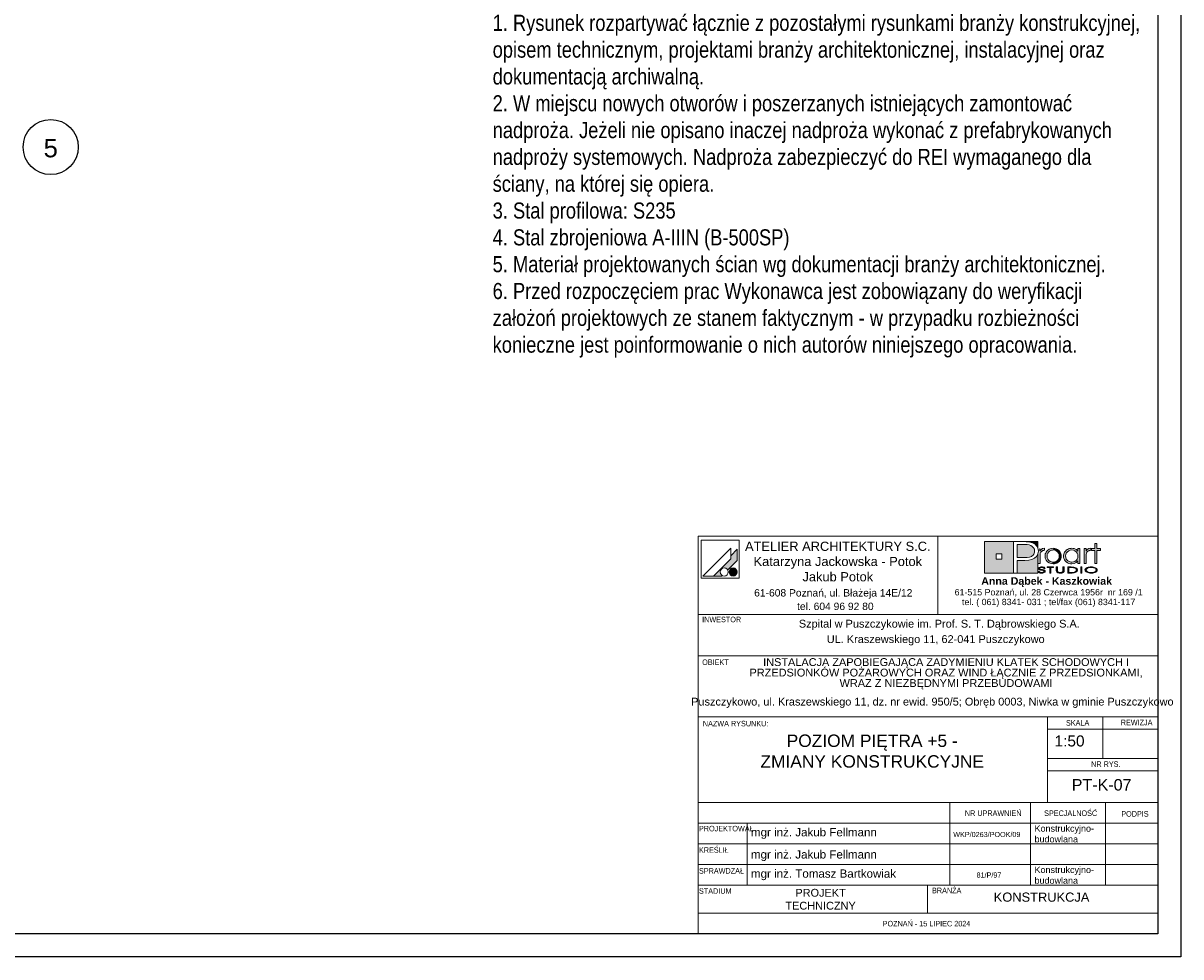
# Model space of a CAD drawing. Header units: metres. Extents: x -1886 to 3614, y -1128 to 1888.
# Tile 9 of 13: x 2355 to 3614, y -1128 to -112. Entities that reach past the tile are written whole.
import ezdxf
from ezdxf.enums import TextEntityAlignment as Align

# ---------------------------------------------------------------- set-up
doc = ezdxf.new("R2010")
doc.units = ezdxf.units.M
doc.header["$LTSCALE"] = 50
doc.header["$MEASUREMENT"] = 0
doc.linetypes.add('DO', pattern=[1, 0.5, -0.24, 0.02, -0.24])
for name, color, linetype in [('A_Arkusz', 7, 'Continuous'), ('BS_ram', 2, 'Continuous'), ('BZ_osd', 1, 'DO'), ('BZ_txs', 2, 'Continuous')]:
    doc.layers.add(name, color=color, linetype=linetype)
doc.styles.add('BIKTS', font='bikromsw.shx', dxfattribs={"width": 0.85})
doc.styles.add('GENERATED_STYLE_1', font='arial.ttf')
doc.styles.add('GENERATED_STYLE_2', font='txt')
doc.styles.add('GENERATED_STYLE_3', font='txt')

msp = doc.modelspace()

# ---------------------------------------------------------------- hatches: boundary and pattern name
at = {"layer": 'A_Arkusz', "linetype": 'Continuous', "lineweight": 5, "ltscale": 1000}
h = msp.add_hatch(color=7, dxfattribs=at)
h.paths.add_polyline_path([(3399.849, -675.876), (3431.593, -675.876), (3431.593, -710.264), (3399.849, -710.264)])
h.paths.add_polyline_path([(3412.84, -689.105), (3418.77, -689.105), (3418.77, -695.096), (3412.84, -695.096)], flags=0)
for points in [[(3443.849, -678.986), (3441.598, -678.971), (3435.683, -678.971), (3435.683, -693.28), (3443.332, -693.28), (3446.45, -693.129), (3448.99, -692.675), (3450.951, -691.922), (3451.975, -691.256), (3452.841, -690.446), (3453.552, -689.488), (3454.086, -688.43), (3454.405, -687.319), (3454.511, -686.152), (3454.229, -684.223), (3453.382, -682.534), (3451.936, -681.065), (3450.425, -680.138), (3448.622, -679.476), (3446.565, -679.1), (3445.504, -679.029)], [(3458.153, -675.876), (3458.146, -683.418), (3457.975, -682.82), (3457.193, -681.293), (3456.19, -679.96), (3454.977, -678.817), (3453.552, -677.862), (3452.186, -677.211), (3450.72, -676.701), (3449.156, -676.331), (3447.395, -676.079), (3443.386, -675.885), (3443.1, -675.878)], [(3435.683, -710.264), (3458.153, -710.264), (3458.153, -689.038), (3456.659, -691.876), (3454.236, -693.986), (3451.451, -695.312), (3448.118, -696.09), (3444.228, -696.36), (3435.683, -696.376)]]:
    msp.add_hatch(color=7, dxfattribs=at).paths.add_polyline_path(points)
at = {"layer": 'A_Arkusz', "linetype": 'Continuous', "lineweight": 15, "ltscale": 1000}
for points in [[(3522.267, -699.659), (3520.085, -699.659), (3520.085, -685.374), (3516.526, -685.374), (3516.526, -683.519), (3520.085, -683.519), (3520.085, -677.846), (3522.267, -677.846), (3522.267, -683.519), (3526.313, -683.519), (3526.313, -685.374), (3522.267, -685.374)], [(3131.037, -684.219), (3124.001, -691.255), (3124.001, -694.494), (3105.172, -713.323), (3114.221, -713.323), (3114.793, -712.751), (3114.131, -712.291), (3113.588, -711.748), (3113.147, -711.118), (3112.822, -710.421), (3112.623, -709.679), (3112.556, -708.913), (3112.623, -708.147), (3112.822, -707.405), (3113.147, -706.708), (3113.588, -706.078), (3114.131, -705.534), (3114.761, -705.094), (3115.458, -704.769), (3116.2, -704.57), (3116.966, -704.503), (3117.732, -704.57), (3118.474, -704.769), (3119.171, -705.094), (3119.801, -705.534), (3120.344, -706.078), (3120.804, -706.74), (3131.037, -696.507), (3131.037, -694.986)], [(3131.037, -696.507), (3131.037, -684.219), (3124.001, -691.255), (3124.001, -694.494), (3105.172, -713.323), (3114.221, -713.323), (3114.793, -712.751, -1.31477704), (3120.804, -706.74)], [(3460.33, -683.418), (3458.146, -683.418), (3458.146, -699.659), (3460.444, -699.659), (3460.465, -689.848, -0.14531134), (3461.093, -687.591, -0.14032895), (3463.533, -685.646), (3465.28, -685.308), (3465.28, -683.137), (3463.095, -683.499), (3461.445, -684.399), (3460.33, -685.837)], [(3465.83, -691.477), (3465.91, -690.395), (3466.153, -689.319), (3466.558, -688.248), (3467.106, -687.235), (3467.776, -686.324), (3468.569, -685.515), (3470.41, -684.206), (3472.447, -683.408), (3474.677, -683.121), (3474.782, -683.131), (3474.668, -684.978), (3473.863, -685.032), (3473.021, -685.202), (3472.184, -685.488), (3471.386, -685.871), (3470.656, -686.345), (3469.996, -686.906), (3468.893, -688.277), (3468.233, -689.828), (3468.013, -691.559), (3468.237, -693.359), (3468.909, -694.95), (3470.03, -696.332), (3471.422, -697.372), (3472.983, -697.996), (3473.865, -698.102), (3473.751, -699.949), (3472.431, -699.796), (3470.389, -699.012), (3468.569, -697.707), (3467.047, -695.901), (3466.134, -693.824)], [(3474.67, -684.958), (3476.441, -685.213), (3478.031, -685.884), (3479.478, -686.988), (3480.523, -688.292), (3481.149, -689.793), (3481.357, -691.494), (3481.208, -692.758), (3483.26, -693.544), (3483.371, -693.203), (3483.541, -691.576), (3483.447, -690.388), (3483.168, -689.215), (3482.672, -688.004), (3481.875, -686.705), (3480.822, -685.539), (3479.547, -684.561), (3478.005, -683.761), (3476.44, -683.298), (3474.782, -683.131)], [(3513.736, -685.646), (3513.297, -685.839), (3512.85, -686.099), (3512.395, -686.426), (3511.809, -686.948), (3511.355, -687.49), (3511.032, -688.052), (3510.817, -688.677), (3510.69, -689.419), (3510.647, -690.277), (3510.647, -699.659), (3508.35, -699.659), (3508.35, -683.519), (3510.533, -683.519), (3510.533, -685.837), (3511.648, -684.399), (3513.298, -683.499), (3515.483, -683.137), (3515.483, -685.308), (3514.804, -685.388), (3514.221, -685.5)], [(3124.834, -704.901), (3128.135, -713.057, -0.39153016), (3122.645, -710.77, -0.41896751)], [(3124.834, -704.901), (3128.135, -713.057, 0.45566332), (3130.495, -706.812, 0.39040178)], [(3464.475, -705.095), (3465.798, -705.095), (3465.686, -704.614), (3465.351, -704.187), (3464.791, -703.815), (3464.064, -703.528), (3463.231, -703.356), (3462.292, -703.298), (3461.313, -703.358), (3460.45, -703.54), (3459.702, -703.842), (3459.168, -704.202), (3458.846, -704.615), (3458.739, -705.08), (3458.838, -705.534), (3459.134, -705.929), (3459.626, -706.266), (3460.01, -706.437), (3460.359, -706.551), (3460.665, -706.626), (3461.269, -706.74), (3461.817, -706.823), (3462.417, -706.915), (3462.985, -707.017), (3463.372, -707.105), (3463.753, -707.222), (3463.811, -706.46), (3463.239, -706.36), (3462.434, -706.238), (3461.487, -706.073), (3461.033, -705.972), (3460.605, -705.828), (3460.272, -705.624), (3460.072, -705.368), (3460.005, -705.061), (3460.103, -704.718), (3460.314, -704.458), (3460.7, -704.205), (3461.137, -704.033), (3461.633, -703.929), (3462.075, -703.902), (3462.519, -703.915), (3462.982, -703.974), (3463.374, -704.069), (3463.767, -704.228), (3464.128, -704.473), (3464.364, -704.762)], [(3472.296, -710.05), (3471.029, -710.05), (3471.029, -704.016), (3468.122, -704.016), (3468.122, -703.419), (3475.185, -703.419), (3475.185, -704.016), (3472.296, -704.016)], [(3477.335, -699.652), (3476.025, -699.956), (3474.694, -700.058), (3473.751, -699.949), (3473.865, -698.102), (3474.711, -698.203), (3476.458, -697.989), (3478.031, -697.345), (3479.426, -696.272), (3480.5, -694.894), (3481.143, -693.301), (3481.208, -692.758), (3483.26, -693.544), (3482.861, -694.768), (3482.011, -696.272), (3481.069, -697.421), (3479.94, -698.379), (3478.624, -699.147)], [(3485.269, -709.568), (3484.801, -709.769), (3484.265, -709.932), (3483.641, -710.065), (3482.988, -710.144), (3482.304, -710.171), (3481.367, -710.122), (3480.507, -709.977), (3479.724, -709.733), (3478.768, -709.196), (3478.194, -708.468), (3478.002, -707.553), (3478.002, -703.419), (3479.269, -703.419), (3479.269, -707.553), (3479.34, -708.072), (3479.552, -708.517), (3479.868, -708.846, 0.15426912), (3482.304, -709.53, 0.14972413), (3484.702, -708.888), (3485.056, -708.517)], [(3485.056, -708.517), (3485.269, -708.072), (3485.34, -707.553), (3485.34, -703.419), (3486.606, -703.419), (3486.606, -707.553), (3486.502, -708.253), (3486.19, -708.846), (3485.671, -709.33), (3485.269, -709.568)], [(3491.821, -709.453), (3493.202, -709.453), (3493.202, -710.05), (3490.554, -710.05), (3490.554, -703.419), (3493.202, -703.419), (3493.202, -704.016), (3491.821, -704.016)], [(3494.171, -703.419), (3495.762, -703.481), (3496.785, -703.616), (3496.78, -704.265), (3495.982, -704.135), (3494.902, -704.046), (3493.653, -704.016), (3493.202, -704.016), (3493.202, -703.419)], [(3498.356, -703.973), (3499.16, -704.293), (3499.848, -704.676), (3500.418, -705.123), (3500.871, -705.643), (3501.142, -706.182), (3501.233, -706.742), (3501.092, -707.445), (3500.67, -708.104), (3499.967, -708.718), (3499.271, -709.138), (3498.486, -709.475), (3497.611, -709.73), (3496.737, -709.887), (3496.742, -709.222), (3497.43, -709.065), (3498.382, -708.697), (3499.132, -708.224), (3499.596, -707.763), (3499.874, -707.263), (3499.967, -706.722), (3499.862, -706.155), (3499.546, -705.638), (3499.088, -705.231), (3498.416, -704.812), (3497.681, -704.501), (3496.78, -704.265), (3496.785, -703.616), (3497.158, -703.665)], [(3505.888, -710.05), (3504.621, -710.05), (3504.621, -703.419), (3505.888, -703.419)], [(3459.674, -708.195), (3458.322, -708.195), (3458.426, -708.63), (3458.664, -709.017), (3459.035, -709.355), (3459.427, -709.592), (3459.835, -709.769), (3460.154, -709.874), (3460.419, -709.955), (3461.052, -710.082), (3461.712, -710.151), (3462.112, -710.131), (3462.531, -710.152), (3463.298, -710.102), (3464.233, -709.897), (3465.05, -709.554), (3465.636, -709.153), (3465.987, -708.71), (3466.104, -708.223), (3466.067, -707.948), (3465.94, -707.658), (3465.773, -707.422), (3465.47, -707.144), (3465.213, -706.964), (3464.783, -706.749), (3464.503, -706.642), (3464.023, -706.502), (3463.811, -706.46), (3463.753, -707.222), (3463.969, -707.296), (3464.451, -707.57), (3464.741, -707.89), (3464.838, -708.253), (3464.762, -708.581), (3464.56, -708.845), (3464.152, -709.146), (3463.857, -709.283), (3463.589, -709.378), (3463.117, -709.49), (3462.726, -709.548), (3462.394, -709.57), (3462.014, -709.564), (3461.565, -709.519), (3461.155, -709.438), (3460.813, -709.337), (3460.468, -709.188), (3460.274, -709.079), (3459.99, -708.836), (3459.789, -708.541)], [(3496.737, -709.887), (3496.623, -709.908), (3495.505, -710.015), (3494.256, -710.05), (3493.202, -710.05), (3493.202, -709.453), (3493.653, -709.453), (3494.429, -709.441), (3495.273, -709.407), (3495.686, -709.384), (3496.324, -709.308), (3496.742, -709.222)]]:
    msp.add_hatch(color=7, dxfattribs=at).paths.add_polyline_path(points)
h = msp.add_hatch(color=7, dxfattribs=at)
h.paths.add_polyline_path([(3501.669, -696.828), (3499.823, -698.623), (3497.595, -699.699), (3494.988, -700.058), (3493.348, -699.921), (3491.764, -699.51), (3490.238, -698.825), (3488.923, -697.941), (3487.82, -696.839), (3486.933, -695.519), (3486.345, -694.23), (3485.991, -692.916), (3485.873, -691.576), (3485.943, -690.524), (3486.155, -689.485), (3486.509, -688.455), (3486.992, -687.477), (3487.585, -686.583), (3488.29, -685.772), (3489.207, -684.975), (3490.237, -684.31), (3491.378, -683.775), (3492.549, -683.411), (3493.758, -683.193), (3495.005, -683.121), (3496.35, -683.213), (3497.612, -683.49), (3498.793, -683.95), (3499.868, -684.59), (3500.827, -685.399), (3501.669, -686.377), (3501.669, -684.987), (3501.669, -683.519), (3503.852, -683.519), (3503.852, -689.884), (3503.852, -699.659), (3501.669, -699.659), (3501.669, -698.412)])
h.paths.add_polyline_path([(3492.075, -685.639, 0.47107729), (3489.127, -695.057, 0.49472377), (3500.008, -695.876, 0.38725775), (3499.818, -687.057, 0.31404201)], flags=0)
h = msp.add_hatch(color=7, dxfattribs=at)
h.paths.add_polyline_path([(3515.96, -703.298, 0.13099109), (3510.805, -704.546, 0.25065791), (3509.271, -706.699, 0.25061745), (3510.502, -708.719, 0.14135121), (3515.979, -710.171, 0.11772257), (3520.91, -709.039, 0.24590493), (3522.65, -706.732, 0.23736576), (3521.428, -704.752, 0.14388747)])
h.paths.add_polyline_path([(3515.96, -703.895, 0.12859728), (3512.091, -704.756), (3511.63, -705.038), (3511.274, -705.325), (3510.935, -705.687), (3510.714, -706.03), (3510.595, -706.337), (3510.538, -706.712), (3510.686, -707.401), (3511.13, -708.028), (3511.943, -708.631, 0.12697419), (3515.979, -709.574, 0.1132136), (3519.789, -708.739), (3520.49, -708.281), (3520.903, -707.903), (3521.17, -707.527), (3521.33, -707.141), (3521.383, -706.742), (3521.298, -706.234), (3521.042, -705.748), (3520.616, -705.285), (3519.952, -704.825, 0.11716039)], flags=0)

# ---------------------------------------------------------------- linework, layer by layer
at = {"layer": 'A_Arkusz', "color": 7, "linetype": 'Continuous', "lineweight": 15, "ltscale": 1000}
for p, q in [((3088.524, -669.911), (3088.524, -755.287)), ((3088.524, -669.923), (3588.524, -669.923)), ((3091.752, -674.18), (3091.752, -715.49)), ((3133.061, -674.18), (3091.752, -674.18)), ((3133.061, -674.18), (3133.061, -715.49)), ((3349.112, -669.911), (3349.112, -755.287)), ((3399.849, -675.876), (3458.153, -675.876)), ((3399.849, -710.264), (3399.849, -675.876)), ((3431.593, -710.264), (3431.593, -675.876)), ((3431.593, -675.876), (3442.975, -675.876)), ((3435.683, -678.971), (3435.683, -693.28)), ((3441.598, -678.971), (3435.683, -678.971)), ((3443.849, -678.986), (3441.598, -678.971)), ((3442.975, -675.876), (3445.335, -675.927)), ((3445.504, -679.029), (3443.849, -678.986)), ((3445.335, -675.927), (3447.395, -676.079)), ((3446.565, -679.1), (3445.504, -679.029)), ((3448.622, -679.476), (3446.565, -679.1)), ((3447.395, -676.079), (3449.156, -676.331)), ((3450.425, -680.138), (3448.622, -679.476)), ((3449.156, -676.331), (3450.72, -676.701)), ((3450.72, -676.701), (3452.186, -677.211)), ((3452.186, -677.211), (3453.552, -677.862)), ((3453.552, -677.862), (3454.977, -678.817)), ((3454.977, -678.817), (3456.19, -679.96)), ((3458.153, -675.876), (3458.146, -683.519)), ((3520.085, -683.519), (3520.085, -677.846)), ((3520.085, -677.846), (3522.267, -677.846)), ((3522.267, -677.846), (3522.267, -683.519)), ((3124.001, -683.018), (3093.696, -713.323)), ((3124.001, -683.018), (3124.001, -694.494)), ((3131.037, -684.219), (3124.001, -691.255)), ((3131.037, -684.219), (3131.037, -694.986)), ((3412.84, -689.105), (3418.77, -689.105)), ((3412.84, -689.105), (3418.77, -689.105)), ((3412.84, -695.096), (3412.84, -689.105)), ((3418.77, -689.105), (3418.77, -695.096)), ((3418.77, -689.105), (3418.77, -695.096)), ((3448.99, -692.675), (3450.951, -691.922)), ((3451.971, -681.087), (3450.425, -680.138)), ((3450.951, -691.922), (3451.975, -691.256)), ((3453.382, -682.534), (3451.971, -681.087)), ((3451.975, -691.256), (3452.841, -690.446)), ((3452.841, -690.446), (3453.552, -689.488)), ((3454.229, -684.223), (3453.382, -682.534)), ((3453.552, -689.488), (3454.086, -688.43)), ((3454.086, -688.43), (3454.405, -687.319)), ((3454.511, -686.152), (3454.229, -684.223)), ((3456.659, -691.876), (3454.236, -693.986)), ((3454.405, -687.319), (3454.511, -686.152)), ((3456.19, -679.96), (3457.193, -681.293)), ((3458.115, -689.281), (3456.659, -691.876)), ((3457.193, -681.293), (3457.975, -682.82)), ((3457.975, -682.82), (3458.444, -684.458)), ((3458.601, -686.203), (3458.115, -689.281)), ((3458.153, -689.213), (3458.153, -710.264)), ((3458.444, -684.458), (3458.601, -686.203)), ((3460.33, -683.519), (3460.33, -685.837)), ((3460.33, -685.837), (3461.445, -684.399)), ((3460.487, -689.419), (3460.444, -690.277)), ((3460.444, -690.277), (3460.444, -699.659)), ((3460.614, -688.677), (3460.487, -689.419)), ((3460.828, -688.052), (3460.614, -688.677)), ((3461.151, -687.49), (3460.828, -688.052)), ((3461.605, -686.948), (3461.151, -687.49)), ((3461.445, -684.399), (3463.095, -683.499)), ((3462.192, -686.426), (3461.605, -686.948)), ((3462.646, -686.099), (3462.192, -686.426)), ((3463.093, -685.839), (3462.646, -686.099)), ((3463.533, -685.646), (3463.093, -685.839)), ((3463.095, -683.499), (3465.28, -683.137)), ((3464.017, -685.5), (3463.533, -685.646)), ((3464.6, -685.388), (3464.017, -685.5)), ((3465.28, -685.308), (3464.6, -685.388)), ((3465.28, -683.137), (3465.28, -685.308)), ((3465.83, -691.477), (3465.91, -690.395)), ((3466.134, -693.824), (3465.83, -691.477)), ((3465.91, -690.395), (3466.153, -689.319)), ((3466.153, -689.319), (3466.558, -688.248)), ((3466.558, -688.248), (3467.106, -687.235)), ((3467.106, -687.235), (3467.776, -686.324)), ((3467.776, -686.324), (3468.569, -685.515)), ((3468.233, -689.828), (3468.013, -691.559)), ((3468.013, -691.559), (3468.237, -693.359)), ((3468.893, -688.277), (3468.233, -689.828)), ((3468.569, -685.515), (3470.41, -684.206)), ((3469.996, -686.906), (3468.893, -688.277)), ((3470.656, -686.345), (3469.996, -686.906)), ((3470.41, -684.206), (3472.447, -683.408)), ((3471.386, -685.871), (3470.656, -686.345)), ((3472.184, -685.488), (3471.386, -685.871)), ((3473.021, -685.202), (3472.184, -685.488)), ((3472.447, -683.408), (3474.677, -683.121)), ((3473.863, -685.032), (3473.021, -685.202)), ((3474.711, -684.975), (3473.863, -685.032)), ((3474.677, -683.121), (3476.383, -683.281)), ((3476.441, -685.213), (3474.711, -684.975)), ((3476.383, -683.281), (3478.005, -683.761)), ((3478.031, -685.884), (3476.441, -685.213)), ((3478.005, -683.761), (3479.547, -684.561)), ((3479.478, -686.988), (3478.031, -685.884)), ((3480.523, -688.292), (3479.478, -686.988)), ((3479.547, -684.561), (3480.822, -685.539)), ((3481.149, -689.793), (3480.523, -688.292)), ((3480.822, -685.539), (3481.875, -686.705)), ((3481.143, -693.301), (3481.357, -691.494)), ((3481.357, -691.494), (3481.149, -689.793)), ((3481.875, -686.705), (3482.704, -688.057)), ((3482.704, -688.057), (3483.168, -689.215)), ((3483.168, -689.215), (3483.447, -690.388)), ((3483.541, -691.576), (3483.371, -693.203)), ((3483.447, -690.388), (3483.541, -691.576)), ((3485.873, -691.576), (3485.943, -690.524)), ((3485.991, -692.916), (3485.873, -691.576)), ((3485.943, -690.524), (3486.155, -689.485)), ((3486.155, -689.485), (3486.509, -688.455)), ((3486.509, -688.455), (3486.992, -687.477)), ((3486.992, -687.477), (3487.585, -686.583)), ((3487.585, -686.583), (3488.29, -685.772)), ((3488.281, -689.823), (3488.056, -691.477)), ((3488.056, -691.477), (3488.272, -693.228)), ((3488.959, -688.309), (3488.281, -689.823)), ((3488.29, -685.772), (3489.207, -684.975)), ((3490.089, -686.939), (3488.959, -688.309)), ((3489.207, -684.975), (3490.237, -684.31)), ((3491.556, -685.848), (3490.089, -686.939)), ((3490.237, -684.31), (3491.378, -683.775)), ((3491.378, -683.775), (3492.549, -683.411)), ((3493.184, -685.193), (3491.556, -685.848)), ((3492.549, -683.411), (3493.758, -683.193)), ((3494.971, -684.975), (3493.184, -685.193)), ((3493.758, -683.193), (3495.005, -683.121)), ((3496.755, -685.217), (3494.971, -684.975)), ((3495.005, -683.121), (3496.35, -683.213)), ((3496.35, -683.213), (3497.612, -683.49)), ((3498.345, -685.877), (3496.755, -685.217)), ((3497.612, -683.49), (3498.793, -683.95)), ((3499.738, -686.955), (3498.345, -685.877)), ((3498.793, -683.95), (3499.868, -684.59)), ((3500.812, -688.324), (3499.738, -686.955)), ((3499.868, -684.59), (3500.827, -685.399)), ((3501.455, -689.874), (3500.812, -688.324)), ((3500.827, -685.399), (3501.669, -686.377)), ((3501.453, -693.325), (3501.669, -691.603)), ((3501.669, -691.603), (3501.455, -689.874)), ((3501.669, -686.377), (3501.669, -683.519)), ((3501.669, -683.519), (3503.852, -683.519)), ((3503.852, -683.519), (3503.852, -699.659)), ((3508.35, -699.659), (3508.35, -683.519)), ((3508.35, -683.519), (3510.533, -683.519)), ((3510.533, -683.519), (3510.533, -685.837)), ((3510.533, -685.837), (3511.648, -684.399)), ((3510.69, -689.419), (3510.647, -690.277)), ((3510.647, -690.277), (3510.647, -699.659)), ((3510.817, -688.677), (3510.69, -689.419)), ((3511.032, -688.052), (3510.817, -688.677)), ((3511.355, -687.49), (3511.032, -688.052)), ((3511.809, -686.948), (3511.355, -687.49)), ((3511.648, -684.399), (3513.298, -683.499)), ((3512.395, -686.426), (3511.809, -686.948)), ((3512.85, -686.099), (3512.395, -686.426)), ((3513.297, -685.839), (3512.85, -686.099)), ((3513.736, -685.646), (3513.297, -685.839)), ((3513.298, -683.499), (3515.483, -683.137)), ((3514.221, -685.5), (3513.736, -685.646)), ((3514.804, -685.388), (3514.221, -685.5)), ((3515.483, -685.308), (3514.804, -685.388)), ((3515.483, -683.137), (3515.483, -685.308)), ((3516.526, -685.374), (3516.526, -683.519)), ((3516.526, -683.519), (3520.085, -683.519)), ((3520.085, -685.374), (3516.526, -685.374)), ((3520.085, -699.659), (3520.085, -685.374)), ((3522.267, -683.519), (3526.313, -683.519)), ((3526.313, -685.374), (3522.267, -685.374)), ((3522.267, -685.374), (3522.267, -699.659)), ((3526.313, -683.519), (3526.313, -685.374)), ((3124.001, -694.494), (3105.172, -713.323)), ((3131.037, -696.507), (3120.804, -706.74)), ((3131.037, -694.986), (3131.037, -696.507)), ((3418.77, -695.096), (3412.84, -695.096)), ((3435.683, -693.28), (3443.332, -693.28)), ((3435.683, -696.376), (3435.683, -710.264)), ((3443.985, -696.376), (3435.683, -696.376)), ((3443.332, -693.28), (3446.45, -693.129)), ((3448.034, -696.11), (3443.985, -696.376)), ((3446.45, -693.129), (3448.99, -692.675)), ((3451.451, -695.312), (3448.034, -696.11)), ((3454.236, -693.986), (3451.451, -695.312)), ((3460.444, -699.659), (3458.146, -699.659)), ((3458.739, -705.08), (3458.846, -704.615)), ((3458.846, -704.615), (3459.168, -704.202)), ((3459.168, -704.202), (3459.702, -703.842)), ((3459.702, -703.842), (3460.45, -703.54)), ((3460.082, -704.743), (3460.005, -705.061)), ((3460.314, -704.458), (3460.082, -704.743)), ((3460.7, -704.205), (3460.314, -704.458)), ((3460.45, -703.54), (3461.313, -703.358)), ((3461.137, -704.033), (3460.7, -704.205)), ((3461.633, -703.929), (3461.137, -704.033)), ((3461.313, -703.358), (3462.292, -703.298)), ((3462.188, -703.895), (3461.633, -703.929)), ((3462.785, -703.932), (3462.188, -703.895)), ((3462.292, -703.298), (3463.231, -703.356)), ((3463.31, -704.043), (3462.785, -703.932)), ((3463.231, -703.356), (3464.064, -703.528)), ((3463.767, -704.228), (3463.31, -704.043)), ((3464.128, -704.473), (3463.767, -704.228)), ((3464.064, -703.528), (3464.791, -703.815)), ((3464.364, -704.762), (3464.128, -704.473)), ((3464.475, -705.095), (3464.364, -704.762)), ((3464.791, -703.815), (3465.351, -704.187)), ((3465.351, -704.187), (3465.686, -704.614)), ((3465.686, -704.614), (3465.798, -705.095)), ((3467.047, -695.901), (3466.134, -693.824)), ((3468.569, -697.707), (3467.047, -695.901)), ((3468.122, -704.016), (3468.122, -703.419)), ((3468.122, -703.419), (3475.185, -703.419)), ((3471.029, -704.016), (3468.122, -704.016)), ((3468.237, -693.359), (3468.909, -694.95)), ((3470.389, -699.012), (3468.569, -697.707)), ((3468.909, -694.95), (3470.03, -696.332)), ((3470.03, -696.332), (3471.422, -697.372)), ((3472.431, -699.796), (3470.389, -699.012)), ((3471.029, -710.05), (3471.029, -704.016)), ((3471.422, -697.372), (3472.983, -697.996)), ((3475.185, -704.016), (3472.296, -704.016)), ((3472.296, -704.016), (3472.296, -710.05)), ((3474.694, -700.058), (3472.431, -699.796)), ((3472.983, -697.996), (3474.711, -698.203)), ((3476.025, -699.956), (3474.694, -700.058)), ((3474.711, -698.203), (3476.458, -697.989)), ((3475.185, -703.419), (3475.185, -704.016)), ((3477.335, -699.652), (3476.025, -699.956)), ((3476.458, -697.989), (3478.031, -697.345)), ((3478.624, -699.147), (3477.335, -699.652)), ((3478.002, -703.419), (3479.269, -703.419)), ((3478.002, -707.553), (3478.002, -703.419)), ((3478.031, -697.345), (3479.426, -696.272)), ((3479.94, -698.379), (3478.624, -699.147)), ((3479.269, -703.419), (3479.269, -707.553)), ((3479.426, -696.272), (3480.5, -694.894)), ((3481.069, -697.421), (3479.94, -698.379)), ((3480.5, -694.894), (3481.143, -693.301)), ((3482.011, -696.272), (3481.069, -697.421)), ((3482.861, -694.768), (3482.011, -696.272)), ((3483.371, -693.203), (3482.861, -694.768)), ((3485.34, -707.553), (3485.34, -703.419)), ((3485.34, -703.419), (3486.606, -703.419)), ((3486.345, -694.23), (3485.991, -692.916)), ((3486.933, -695.519), (3486.345, -694.23)), ((3486.606, -703.419), (3486.606, -707.553)), ((3487.82, -696.839), (3486.933, -695.519)), ((3488.923, -697.941), (3487.82, -696.839)), ((3488.272, -693.228), (3488.921, -694.794)), ((3488.921, -694.794), (3490.004, -696.174)), ((3490.238, -698.825), (3488.923, -697.941)), ((3490.004, -696.174), (3490.674, -696.757)), ((3491.764, -699.51), (3490.238, -698.825)), ((3490.554, -710.05), (3490.554, -703.419)), ((3490.554, -703.419), (3493.202, -703.419)), ((3490.554, -710.05), (3490.554, -703.419)), ((3490.554, -703.419), (3494.171, -703.419)), ((3490.674, -696.757), (3491.433, -697.252)), ((3491.433, -697.252), (3492.278, -697.658)), ((3493.348, -699.921), (3491.764, -699.51)), ((3493.202, -704.016), (3491.821, -704.016)), ((3491.821, -704.016), (3491.821, -709.453)), ((3493.653, -704.016), (3491.821, -704.016)), ((3491.821, -704.016), (3491.821, -709.453)), ((3492.278, -697.658), (3493.172, -697.961)), ((3493.172, -697.961), (3494.075, -698.143)), ((3493.202, -703.419), (3493.202, -704.016)), ((3494.988, -700.058), (3493.348, -699.921)), ((3494.902, -704.046), (3493.653, -704.016)), ((3494.075, -698.143), (3494.988, -698.203)), ((3494.171, -703.419), (3495.762, -703.481)), ((3495.982, -704.135), (3494.902, -704.046)), ((3494.988, -698.203), (3496.73, -697.985)), ((3497.595, -699.699), (3494.988, -700.058)), ((3495.762, -703.481), (3497.158, -703.665)), ((3496.894, -704.283), (3495.982, -704.135)), ((3496.73, -697.985), (3498.308, -697.33)), ((3497.681, -704.501), (3496.894, -704.283)), ((3497.158, -703.665), (3498.356, -703.973)), ((3499.823, -698.623), (3497.595, -699.699)), ((3498.39, -704.797), (3497.681, -704.501)), ((3498.308, -697.33), (3499.721, -696.239)), ((3498.356, -703.973), (3499.16, -704.293)), ((3499.022, -705.172), (3498.39, -704.797)), ((3499.16, -704.293), (3499.848, -704.676)), ((3499.721, -696.239), (3500.804, -694.87)), ((3501.669, -696.828), (3499.823, -698.623)), ((3499.848, -704.676), (3500.418, -705.123)), ((3500.804, -694.87), (3501.453, -693.325)), ((3501.669, -699.659), (3501.669, -696.828)), ((3503.852, -699.659), (3501.669, -699.659)), ((3504.621, -710.05), (3504.621, -703.419)), ((3504.621, -703.419), (3505.888, -703.419)), ((3504.621, -710.05), (3504.621, -703.419)), ((3504.621, -703.419), (3505.888, -703.419)), ((3505.888, -703.419), (3505.888, -710.05)), ((3505.888, -703.419), (3505.888, -710.05)), ((3510.647, -699.659), (3508.35, -699.659)), ((3510.124, -705.056), (3510.805, -704.546)), ((3510.805, -704.546), (3511.653, -704.111)), ((3512.091, -704.756), (3511.63, -705.038)), ((3511.653, -704.111), (3512.666, -703.749)), ((3513.237, -704.278), (3512.091, -704.756)), ((3512.666, -703.749), (3513.699, -703.505)), ((3514.526, -703.991), (3513.237, -704.278)), ((3513.699, -703.505), (3514.797, -703.355)), ((3515.96, -703.895), (3514.526, -703.991)), ((3514.797, -703.355), (3515.96, -703.298)), ((3515.96, -703.298), (3517.278, -703.365)), ((3516.843, -703.935), (3515.96, -703.895)), ((3517.676, -704.044), (3516.843, -703.935)), ((3517.278, -703.365), (3518.526, -703.563)), ((3518.459, -704.22), (3517.676, -704.044)), ((3519.312, -704.509), (3518.459, -704.22)), ((3518.526, -703.563), (3519.706, -703.895)), ((3520.031, -704.864), (3519.312, -704.509)), ((3519.706, -703.895), (3520.653, -704.289)), ((3520.616, -705.285), (3520.031, -704.864)), ((3522.267, -699.659), (3520.085, -699.659)), ((3520.653, -704.289), (3521.428, -704.752)), ((3521.428, -704.752), (3522.032, -705.285)), ((3091.752, -715.49), (3133.061, -715.49)), ((3093.696, -713.323), (3114.221, -713.323)), ((3114.793, -712.751), (3114.221, -713.323)), ((3458.153, -710.264), (3399.849, -710.264)), ((3435.683, -710.264), (3431.593, -710.264)), ((3458.426, -708.63), (3458.322, -708.195)), ((3458.322, -708.195), (3459.674, -708.195)), ((3458.664, -709.017), (3458.426, -708.63)), ((3459.035, -709.355), (3458.664, -709.017)), ((3458.838, -705.534), (3458.739, -705.08)), ((3459.134, -705.929), (3458.838, -705.534)), ((3459.427, -709.592), (3459.035, -709.355)), ((3459.626, -706.266), (3459.134, -705.929)), ((3459.888, -709.792), (3459.427, -709.592)), ((3459.899, -706.396), (3459.626, -706.266)), ((3459.674, -708.195), (3459.789, -708.541)), ((3459.789, -708.541), (3459.99, -708.836)), ((3460.419, -709.955), (3459.888, -709.792)), ((3460.197, -706.505), (3459.899, -706.396)), ((3459.99, -708.836), (3460.274, -709.079)), ((3460.005, -705.061), (3460.072, -705.368)), ((3460.072, -705.368), (3460.272, -705.624)), ((3460.52, -706.596), (3460.197, -706.505)), ((3460.272, -705.624), (3460.605, -705.828)), ((3460.274, -709.079), (3460.519, -709.218)), ((3460.997, -710.076), (3460.419, -709.955)), ((3460.519, -709.218), (3460.813, -709.337)), ((3460.91, -706.678), (3460.52, -706.596)), ((3460.605, -705.828), (3461.033, -705.972)), ((3460.813, -709.337), (3461.155, -709.438)), ((3461.404, -706.763), (3460.91, -706.678)), ((3461.606, -710.147), (3460.997, -710.076)), ((3461.033, -705.972), (3461.659, -706.111)), ((3461.155, -709.438), (3461.522, -709.514)), ((3462.005, -706.85), (3461.404, -706.763)), ((3461.522, -709.514), (3461.894, -709.559)), ((3462.245, -710.171), (3461.606, -710.147)), ((3461.659, -706.111), (3462.485, -706.246)), ((3461.894, -709.559), (3462.273, -709.574)), ((3462.829, -706.981), (3462.005, -706.85)), ((3463.298, -710.102), (3462.245, -710.171)), ((3462.273, -709.574), (3462.609, -709.561)), ((3462.485, -706.246), (3463.163, -706.348)), ((3462.609, -709.561), (3462.947, -709.523)), ((3463.484, -707.13), (3462.829, -706.981)), ((3462.947, -709.523), (3463.287, -709.458)), ((3463.163, -706.348), (3463.676, -706.433)), ((3463.287, -709.458), (3463.613, -709.371)), ((3464.233, -709.897), (3463.298, -710.102)), ((3463.969, -707.296), (3463.484, -707.13)), ((3463.613, -709.371), (3463.901, -709.267)), ((3463.676, -706.433), (3464.023, -706.502)), ((3463.901, -709.267), (3464.152, -709.146)), ((3464.451, -707.57), (3463.969, -707.296)), ((3464.023, -706.502), (3464.292, -706.572)), ((3464.152, -709.146), (3464.534, -708.879)), ((3465.05, -709.554), (3464.233, -709.897)), ((3464.292, -706.572), (3464.567, -706.663)), ((3464.741, -707.89), (3464.451, -707.57)), ((3465.798, -705.095), (3464.475, -705.095)), ((3464.534, -708.879), (3464.762, -708.581)), ((3464.567, -706.663), (3464.848, -706.775)), ((3464.838, -708.253), (3464.741, -707.89)), ((3464.762, -708.581), (3464.838, -708.253)), ((3464.848, -706.775), (3465.213, -706.964)), ((3465.636, -709.153), (3465.05, -709.554)), ((3465.213, -706.964), (3465.521, -707.18)), ((3465.521, -707.18), (3465.773, -707.422)), ((3465.987, -708.71), (3465.636, -709.153)), ((3465.773, -707.422), (3465.957, -707.681)), ((3465.957, -707.681), (3466.067, -707.948)), ((3466.104, -708.223), (3465.987, -708.71)), ((3466.067, -707.948), (3466.104, -708.223)), ((3472.296, -710.05), (3471.029, -710.05)), ((3478.194, -708.468), (3478.002, -707.553)), ((3478.768, -709.196), (3478.194, -708.468)), ((3479.724, -709.733), (3478.768, -709.196)), ((3479.269, -707.553), (3479.34, -708.072)), ((3479.34, -708.072), (3479.552, -708.517)), ((3479.552, -708.517), (3479.907, -708.888)), ((3480.507, -709.977), (3479.724, -709.733)), ((3479.907, -708.888), (3480.194, -709.074)), ((3480.194, -709.074), (3480.537, -709.231)), ((3481.367, -710.122), (3480.507, -709.977)), ((3480.537, -709.231), (3480.933, -709.36)), ((3480.933, -709.36), (3481.37, -709.454)), ((3482.304, -710.171), (3481.367, -710.122)), ((3481.37, -709.454), (3481.828, -709.511)), ((3481.828, -709.511), (3482.304, -709.53)), ((3482.304, -709.53), (3482.781, -709.51)), ((3482.988, -710.144), (3482.304, -710.171)), ((3482.781, -709.51), (3483.238, -709.453)), ((3483.641, -710.065), (3482.988, -710.144)), ((3483.238, -709.453), (3483.675, -709.357)), ((3484.265, -709.932), (3483.641, -710.065)), ((3483.675, -709.357), (3484.072, -709.229)), ((3484.072, -709.229), (3484.415, -709.072)), ((3484.801, -709.769), (3484.265, -709.932)), ((3484.415, -709.072), (3484.702, -708.888)), ((3484.702, -708.888), (3485.056, -708.517)), ((3485.269, -709.568), (3484.801, -709.769)), ((3485.056, -708.517), (3485.269, -708.072)), ((3485.269, -708.072), (3485.34, -707.553)), ((3485.671, -709.33), (3485.269, -709.568)), ((3486.19, -708.846), (3485.671, -709.33)), ((3486.502, -708.253), (3486.19, -708.846)), ((3486.606, -707.553), (3486.502, -708.253)), ((3493.202, -710.05), (3490.554, -710.05)), ((3494.256, -710.05), (3490.554, -710.05)), ((3491.821, -709.453), (3493.202, -709.453)), ((3491.821, -709.453), (3493.653, -709.453)), ((3493.202, -709.453), (3493.202, -710.05)), ((3493.653, -709.453), (3494.766, -709.436)), ((3495.505, -710.015), (3494.256, -710.05)), ((3494.766, -709.436), (3495.686, -709.384)), ((3496.623, -709.908), (3495.505, -710.015)), ((3495.686, -709.384), (3496.413, -709.297)), ((3496.413, -709.297), (3497.475, -709.055)), ((3497.611, -709.73), (3496.623, -709.908)), ((3497.475, -709.055), (3498.382, -708.697)), ((3498.486, -709.475), (3497.611, -709.73)), ((3498.382, -708.697), (3499.132, -708.224)), ((3499.271, -709.138), (3498.486, -709.475)), ((3499.546, -705.638), (3499.022, -705.172)), ((3499.132, -708.224), (3499.596, -707.763)), ((3499.967, -708.718), (3499.271, -709.138)), ((3499.862, -706.155), (3499.546, -705.638)), ((3499.596, -707.763), (3499.874, -707.263)), ((3499.967, -706.722), (3499.862, -706.155)), ((3499.874, -707.263), (3499.967, -706.722)), ((3500.67, -708.104), (3499.967, -708.718)), ((3500.418, -705.123), (3500.871, -705.643)), ((3501.092, -707.445), (3500.67, -708.104)), ((3500.871, -705.643), (3501.142, -706.182)), ((3501.233, -706.742), (3501.092, -707.445)), ((3501.142, -706.182), (3501.233, -706.742)), ((3505.888, -710.05), (3504.621, -710.05)), ((3505.888, -710.05), (3504.621, -710.05)), ((3509.271, -706.699), (3509.366, -706.132)), ((3509.341, -707.22), (3509.271, -706.699)), ((3509.55, -707.715), (3509.341, -707.22)), ((3509.366, -706.132), (3509.65, -705.584)), ((3509.9, -708.184), (3509.55, -707.715)), ((3509.65, -705.584), (3510.124, -705.056)), ((3510.502, -708.719), (3509.9, -708.184)), ((3511.273, -709.182), (3510.502, -708.719)), ((3510.582, -706.372), (3510.538, -706.712)), ((3510.538, -706.712), (3510.686, -707.401)), ((3510.714, -706.03), (3510.582, -706.372)), ((3510.686, -707.401), (3511.13, -708.028)), ((3510.935, -705.687), (3510.714, -706.03)), ((3511.245, -705.348), (3510.935, -705.687)), ((3511.13, -708.028), (3511.87, -708.593)), ((3511.63, -705.038), (3511.245, -705.348)), ((3512.214, -709.574), (3511.273, -709.182)), ((3511.87, -708.593), (3512.414, -708.875)), ((3513.397, -709.906), (3512.214, -709.574)), ((3512.414, -708.875), (3513.021, -709.113)), ((3513.021, -709.113), (3513.693, -709.307)), ((3514.652, -710.105), (3513.397, -709.906)), ((3513.693, -709.307), (3514.433, -709.455)), ((3514.433, -709.455), (3515.195, -709.544)), ((3515.979, -710.171), (3514.652, -710.105)), ((3515.195, -709.544), (3515.979, -709.574)), ((3515.979, -709.574), (3517.05, -709.518)), ((3516.936, -710.134), (3515.979, -710.171)), ((3517.874, -710.025), (3516.936, -710.134)), ((3517.05, -709.518), (3518.065, -709.349)), ((3518.79, -709.841), (3517.874, -710.025)), ((3518.065, -709.349), (3519.024, -709.068)), ((3519.565, -709.623), (3518.79, -709.841)), ((3519.024, -709.068), (3519.789, -708.739)), ((3520.272, -709.355), (3519.565, -709.623)), ((3519.789, -708.739), (3520.415, -708.35)), ((3520.91, -709.039), (3520.272, -709.355)), ((3520.415, -708.35), (3520.903, -707.903)), ((3521.042, -705.748), (3520.616, -705.285)), ((3520.903, -707.903), (3521.17, -707.527)), ((3521.877, -708.347), (3520.91, -709.039)), ((3521.298, -706.234), (3521.042, -705.748)), ((3521.17, -707.527), (3521.33, -707.141)), ((3521.383, -706.742), (3521.298, -706.234)), ((3521.33, -707.141), (3521.383, -706.742)), ((3522.457, -707.578), (3521.877, -708.347)), ((3522.032, -705.285), (3522.376, -705.749)), ((3522.376, -705.749), (3522.582, -706.232)), ((3522.65, -706.732), (3522.457, -707.578)), ((3522.582, -706.232), (3522.65, -706.732)), ((3088.524, -755.287), (3588.524, -755.287)), ((3088.524, -755.287), (3088.524, -1102.557)), ((3588.524, -755.287), (3088.524, -755.287)), ((3088.524, -800.287), (3588.524, -800.287)), ((3088.524, -866.286), (3588.524, -866.286)), ((3468.524, -959.742), (3468.524, -866.286)), ((3528.524, -911.764), (3528.524, -866.286)), ((3468.524, -879.893), (3588.524, -879.893)), ((3468.524, -911.764), (3588.524, -911.764)), ((3468.524, -925.37), (3588.524, -925.37)), ((3088.524, -959.742), (3588.524, -959.742)), ((3362.287, -1049.742), (3362.287, -959.742)), ((3450.161, -1049.742), (3450.161, -959.742)), ((3531.758, -1049.742), (3531.758, -959.742)), ((3088.524, -982.242), (3588.524, -982.242)), ((3142.013, -1049.742), (3142.013, -982.242)), ((3088.524, -1004.742), (3588.524, -1004.742)), ((3088.524, -1027.242), (3588.524, -1027.242)), ((3142.013, -1027.242), (3588.524, -1027.242)), ((3088.524, -1049.742), (3587.83, -1049.742)), ((3158.524, -1049.742), (3588.524, -1049.742)), ((3337.83, -1049.742), (3337.83, -1080.052)), ((3088.524, -1080.052), (3588.524, -1080.052)), ((3088.524, -1080.052), (3588.524, -1080.052))]:
    msp.add_line(p, q, dxfattribs=at)
for centre, start, end in [((3116.966, -708.913), 0, 180), ((3126.627, -708.913), 0, 180), ((3116.966, -708.913), 180, 0), ((3126.627, -708.913), 180, 0)]:
    msp.add_arc(centre, 4.41, start, end, dxfattribs=at)
at = {"layer": 'BS_ram', "color": 1}
msp.add_lwpolyline([(-1886.476, -1127.557), (-1886.476, 1842.443), (3613.524, 1842.443), (3613.524, -1127.557)], close=True, dxfattribs=at)
at = {"layer": 'BS_ram'}
msp.add_lwpolyline([(-1736.476, -1102.557), (-1736.476, 1817.443), (3588.524, 1817.443), (3588.524, -1102.557)], close=True, dxfattribs=at)
at = {"layer": 'BZ_osd', "color": 7, "linetype": 'Continuous'}
msp.add_circle((2384.533, -246.669), 30, dxfattribs=at)

# ---------------------------------------------------------------- texts
at = {"layer": 'A_Arkusz', "color": 7, "linetype": 'Continuous', "lineweight": 15}
for s, insert, char_height, attachment_point, style in [('\\A1;{\\fArial|b0|i0|c238|p38;ATELIER ARCHITEKTURY S.C.}', (3240.469, -681.001), 9.99959, 5, 'GENERATED_STYLE_1'), ('\\A1;{\\fArial|b0|i0|c238|p38;Katarzyna Jackowska - Potok}', (3240.469, -698.929), 9.99959, 5, 'GENERATED_STYLE_1'), ('\\A1;{\\fArial|b0|i0|c238|p38;Jakub Potok}', (3240.469, -714.142), 9.99959, 5, 'GENERATED_STYLE_1'), ('\\A1;{\\fArial|b1|i0|c238|p38;Anna Dąbek - Kaszkowiak}', (3467.561, -719.928), 8.24945, 5, 'GENERATED_STYLE_3'), ('\\A1;{\\fArial|b0|i0|c238|p38;61-608 Poznań, ul. Błażeja 14E/12}', (3235.548, -732.774), 7.99967, 5, 'GENERATED_STYLE_1'), ('\\A1;{\\fArial|b0|i0|c238|p38;tel. 604 96 92 80}', (3237.795, -746.351), 7.99967, 5, 'GENERATED_STYLE_1'), ('\\A1;{\\fArial Narrow|b0|i0|c238|p34;INWESTOR}', (3092.949, -760.596), 5.99975, 4, 'GENERATED_STYLE_2'), ('\\A1;{\\fArial Narrow|b0|i0|c238|p34;OBIEKT}', (3092.949, -807.11), 5.99975, 4, 'GENERATED_STYLE_2'), ('\\A1;{\\fArial Narrow|b0|i0|c238|p34;NAZWA RYSUNKU:}', (3093.703, -873.873), 5.99975, 4, 'GENERATED_STYLE_2'), ('\\A1;{\\fArial Narrow|b0|i0|c238|p34;SKALA}', (3488.628, -873.059), 5.99975, 4, 'GENERATED_STYLE_2'), ('\\A1;{\\fArial Narrow|b0|i0|c238|p34;REWIZJA}', (3548.197, -872.63), 5.99975, 4, 'GENERATED_STYLE_2'), ('\\A1;{\\fArial Narrow|b0|i0|c238|p34;NR RYS.}', (3515.954, -917.931), 5.99975, 4, 'GENERATED_STYLE_2'), ('\\A1;{\\fArial Narrow|b0|i0|c238|p34;NR UPRAWNIEŃ}', (3378.642, -971.328), 5.99975, 4, 'GENERATED_STYLE_2'), ('\\A1;{\\fArial Narrow|b0|i0|c238|p34;SPECJALNOŚĆ}', (3464.818, -971.33), 5.99975, 4, 'GENERATED_STYLE_2'), ('\\A1;{\\fArial Narrow|b0|i0|c238|p34;PODPIS}', (3548.745, -972.063), 5.99975, 4, 'GENERATED_STYLE_2'), ('\\A1;{\\fArial Narrow|b0|i0|c238|p34;PROJEKTOWAŁ}', (3089.498, -988.082), 5.99975, 4, 'GENERATED_STYLE_2'), ('{\\fArial|b0|i0|c238|p38;mgr inż. Jakub Fellmann}', (3146.023, -993.328), 8.99963, 4, 'GENERATED_STYLE_1'), ('{\\fArial|b0|i0|c238|p38;WKP/0263/POOK/09}', (3366.029, -994.5), 5.6, 4, 'GENERATED_STYLE_1'), ('{\\fArial|b0|i0|c238|p38;Konstrukcyjno-^Jbudowlana}', (3454.421, -993.775), 7, 4, 'GENERATED_STYLE_1'), ('\\A1;{\\fArial Narrow|b0|i0|c238|p34;KREŚLIŁ}', (3089.498, -1011.388), 5.99975, 4, 'GENERATED_STYLE_2'), ('{\\fArial|b0|i0|c238|p38;mgr inż. Jakub Fellmann}', (3146.023, -1017.46), 8.99963, 4, 'GENERATED_STYLE_1'), ('\\A1;{\\fArial Narrow|b0|i0|c238|p34;SPRAWDZAŁ}', (3089.498, -1034.085), 5.99975, 4, 'GENERATED_STYLE_2'), ('{\\fArial|b0|i0|c238|p38;mgr inż. Tomasz Bartkowiak}', (3146.023, -1038.328), 8.99963, 4, 'GENERATED_STYLE_1'), ('{\\fArial|b0|i0|c238|p38;Konstrukcyjno-^Jbudowlana}', (3454.421, -1038.775), 7, 4, 'GENERATED_STYLE_1'), ('{\\fArial|b0|i0|c238|p38;81/P/97}', (3391.381, -1038.579), 5.6, 4, 'GENERATED_STYLE_1'), ('\\A1;{\\fArial Narrow|b0|i0|c238|p34;STADIUM}', (3089.498, -1056.018), 5.99975, 4, 'GENERATED_STYLE_2'), ('\\A1;{\\fArial Narrow|b0|i0|c238|p34;BRANŻA}', (3342.949, -1055.351), 5.99975, 4, 'GENERATED_STYLE_2'), ('{\\fArial|b0|i0|c238|p38;KONSTRUKCJA}', (3462.061, -1062.656), 10, 5, 'GENERATED_STYLE_1'), ('{\\A1;\\fArial Narrow|b0|i0|c238|p34;POZNAŃ - 15 LIPIEC 2024}', (3289.267, -1091.487), 5.99975, 4, 'GENERATED_STYLE_2')]:
    msp.add_mtext(s, dxfattribs=dict(at, insert=insert, char_height=char_height, attachment_point=attachment_point, style=style))
at = {"layer": 'A_Arkusz', "color": 7, "linetype": 'Continuous', "lineweight": 15, "attachment_point": 5, "style": 'GENERATED_STYLE_1'}
for s, insert, char_height, line_spacing_factor in [('\\A1;{\\fArial|b0|i0|c238|p38;61-515 Poznań, ul. 28 Czerwca 1956r  nr 169 /1\\P\\fArial|b0|i0|c238|p38;tel. ( 061) 8341- 031 ; tel/fax (061) 8341-117}', (3469.759, -737.266), 6.87454, 0.921129), ('{\\A1;PROJEKT\\PTECHNICZNY}', (3221.737, -1064.956), 8.5, 0.990875)]:
    msp.add_mtext(s, dxfattribs=dict(at, insert=insert, char_height=char_height, line_spacing_factor=line_spacing_factor))
at = {"layer": 'A_Arkusz', "color": 7, "linetype": 'Continuous', "style": 'GENERATED_STYLE_1'}
for s, insert, char_height, attachment_point in [('\\A1;{\\fArial|b0|i0|c238|p38;Szpital w Puszczykowie im. Prof. S. T. Dąbrowskiego S.A.}', (3198.115, -766.43), 8.5, 4), ('\\A1;{\\fArial|b0|i0|c238|p38;UL. Kraszewskiego 11, 62-041 Puszczykowo}', (3346.957, -783.207), 8.5, 5), ('POZIOM PIĘTRA +5 - \\PZMIANY KONSTRUKCYJNE ', (3277.856, -903.808), 13.5, 5), ('{\\fArial|b0|i0|c238|p38;1:50}', (3476.186, -892.798), 11.99951, 4), ('PT-K-07', (3527.366, -940.494), 12.5, 5)]:
    msp.add_mtext(s, dxfattribs=dict(at, insert=insert, char_height=char_height, attachment_point=attachment_point))
at = {"layer": 'A_Arkusz', "color": 7, "linetype": 'Continuous', "lineweight": 15, "char_height": 8.5, "attachment_point": 5, "style": 'GENERATED_STYLE_1'}
for s, insert, width, line_spacing_factor in [('\\A1;{\\fArial|b0|i0|c238|p38;INSTALACJA ZAPOBIEGAJĄCA ZADYMIENIU KLATEK SCHODOWYCH I PRZEDSIONKÓW POŻAROWYCH ORAZ WIND ŁĄCZNIE Z PRZEDSIONKAMI, WRAZ Z NIEZBĘDNYMI PRZEBUDOWAMI}', (3358.186, -819.603), 460.67714, 0.804078), ('\\A1;{\\fArial|b0|i0|c238|p38;Puszczykowo, ul. Kraszewskiego 11, dz. nr ewid. 950/5; Obręb 0003, Niwka w gminie Puszczykowo}', (3343.321, -851.207), 500.00455, 0.930574)]:
    msp.add_mtext(s, dxfattribs=dict(at, insert=insert, width=width, line_spacing_factor=line_spacing_factor))
at = {"layer": 'BZ_osd', "color": 7, "linetype": 'Continuous', "style": 'GENERATED_STYLE_1'}
msp.add_attdef('5', text='1', height=20, dxfattribs=at).set_placement((2384.533, -247.812), align=Align.MIDDLE_CENTER)
at = {"layer": 'BZ_txs', "insert": (2865.102, -102.768), "char_height": 17.5, "width": 705.02777, "attachment_point": 1, "style": 'BIKTS'}
msp.add_mtext('1. Rysunek rozpartywać łącznie z pozostałymi rysunkami branży konstrukcyjnej, opisem technicznym, projektami branży architektonicznej, instalacyjnej oraz dokumentacją archiwalną.\\P2. W miejscu nowych otworów i poszerzanych istniejących zamontować nadproża. Jeżeli nie opisano inaczej nadproża wykonać z prefabrykowanych nadproży systemowych. Nadproża zabezpieczyć do REI wymaganego dla ściany, na której się opiera.^J3. Stal profilowa: S235\\P4. Stal zbrojeniowa A-IIIN (B-500SP) ^J5. Materiał projektowanych ścian wg dokumentacji branży architektonicznej.\\P6. Przed rozpoczęciem prac Wykonawca jest zobowiązany do weryfikacji założoń projektowych ze stanem faktycznym - w przypadku rozbieżności konieczne jest poinformowanie o nich autorów niniejszego opracowania.', dxfattribs=at)

doc.saveas('drawing.dxf')
